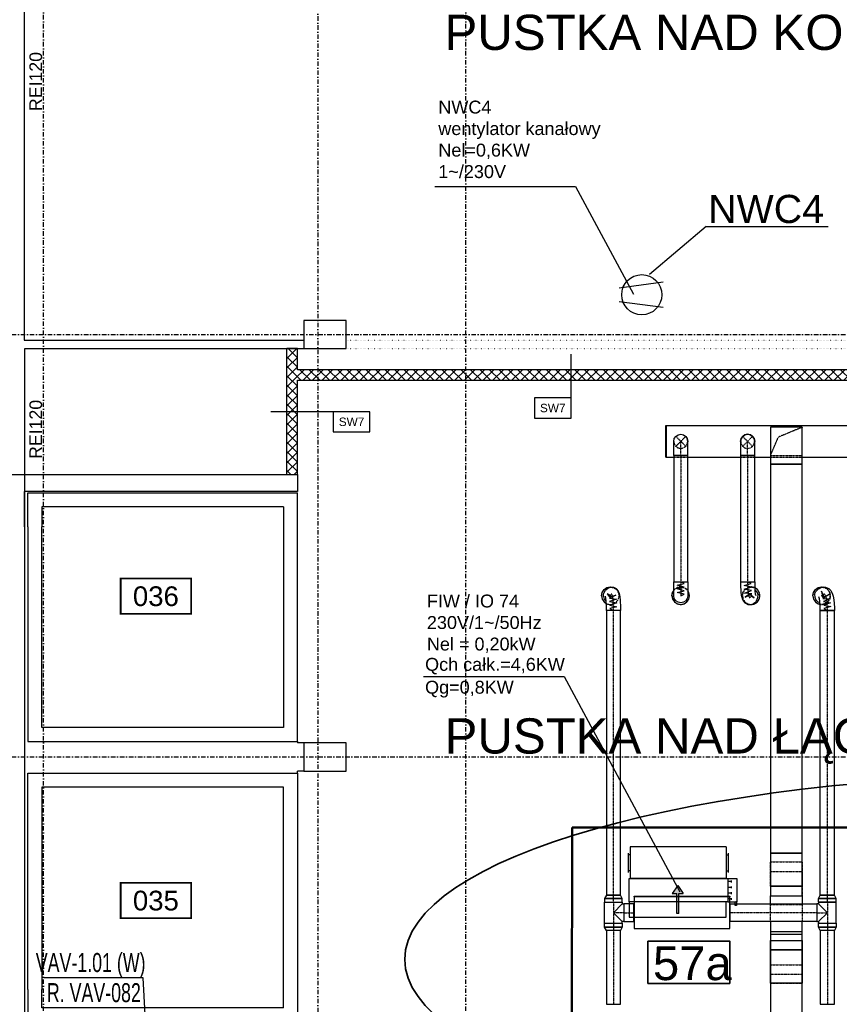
# Model space of a CAD drawing. Header units: centimetres. Extents: x -10729 to 144862, y -4437 to 43656.
# Tile 100 of 148: x 6226 to 7390, y 12559 to 13957. Entities that reach past the tile are written whole.
import ezdxf
from ezdxf.enums import TextEntityAlignment as Align

# ---------------------------------------------------------------- set-up
doc = ezdxf.new("R2010")
doc.units = ezdxf.units.CM
doc.header["$LTSCALE"] = 0.1
for name, pattern in [('CADVENT_CENTERLINE', [9.9, 7.4, -1, 0.5, -1]), ('CADVENT_HIDDEN', [0.8, 0.25, -0.55]), ('Kondygnacja  -0_5$0$DOT2', [3.175, 0, -3.175]), ('Osie rzutów$0$DASHDOT2', [12.7, 6.35, -3.175, 0, -3.175])]:
    doc.linetypes.add(name, pattern=pattern)
doc.layers.get('0').update_dxf_attribs({"color": 8})
for name, color, linetype, lineweight in [('AU opis', 7, 'Continuous', 35), ('AU Sieć LON', 1, 'Continuous', 50), ('AU Strefa obsługiwana', 90, 'Continuous', 35), ('bgde_urządzenia', 3, 'Continuous', 30)]:
    doc.layers.add(name, color=color, linetype=linetype, lineweight=lineweight)
for name, color, linetype in [('AU Wentylatory', 162, 'Continuous'), ('bgde-nawiewCEN', 7, 'Continuous'), ('bgde-nawiewDETAILS', 1, 'Continuous'), ('bgde-nawiewEXP', 1, 'Continuous'), ('bgde-nawiewHIDDEN', 1, 'Continuous'), ('bgde_opis urządzen', 6, 'Continuous'), ('bgde_VAV', 4, 'Continuous'), ('Kondygnacja  -0_5$0$ARCH_GK', 8, 'Continuous'), ('Kondygnacja  -0_5$0$ARCH_INFO_ODPORNOŚĆ OGNIOWA', 8, 'Continuous'), ('Kondygnacja  -0_5$0$ARCH_INFO_OPISY_PRZEGRODY', 8, 'Continuous'), ('Kondygnacja  -0_5$0$ARCH_MUROWANE', 8, 'Continuous'), ('Kondygnacja  -0_5$0$ARCH_MUROWANE_IST', 8, 'Continuous'), ('Kondygnacja  -0_5$0$ARCH_WYBURZENIA', 8, 'Kondygnacja  -0_5$0$DOT2'), ('Kondygnacja  -0_5$0$ARCH_ŻELBET_IST', 8, 'Continuous'), ('Osie rzutów$0$ARCH_INFO_OSIE_IST', 8, 'Osie rzutów$0$DASHDOT2'), ('Osie rzutów$0$ARCH_INFO_OSIE_OPISY_IST', 8, 'Continuous'), ('Pomieszczenia -05$0$ARCH_INFO_AREA_ETYKIETY_200', 8, 'Continuous'), ('Pomieszczenia -05$0$ARCH_INFO_OPISY', 8, 'Continuous')]:
    doc.layers.add(name, color=color, linetype=linetype)
doc.styles.add('Arial', font='ARIAL.TTF')
doc.styles.add('Kondygnacja  -0_5$0$Arial', font='ARIAL.TTF')
doc.styles.add('Pomieszczenia -05$0$Arial', font='ARIAL.TTF')

# ---------------------------------------------------------------- blocks, each defined once
blk = doc.blocks.new('Osie rzutów')
at = {"layer": 'Osie rzutów$0$ARCH_INFO_OSIE_IST', "ltscale": 10}
for p, q in [((6260.29, 12255), (6260.06, 15006.6)), ((6860, 12255), (6860, 15006.6)), ((6650, 14934.6), (6650, 12131.61)), ((4436.04, 13510), (13655, 13510)), ((4436.04, 12910), (7599.14, 12910))]:
    blk.add_line(p, q, dxfattribs=at)
blk = doc.blocks.new('Pomieszczenia -05$0$etykieta_numer')
at = {"color": 0, "linetype": 'ByBlock', "const_width": 2.44}
blk.add_lwpolyline([(-50, -50), (-50, 0), (50, 0), (50, -50)], close=True, dxfattribs=at)
at = {"color": 0, "linetype": 'ByBlock', "style": 'Pomieszczenia -05$0$Arial'}
blk.add_attdef('AECAREA:NUMBER', text='', height=28, dxfattribs=at).set_placement((0, -25), align=Align.MIDDLE)
blk = doc.blocks.new('Pomieszczenia -05_1')
at = {"layer": 'Pomieszczenia -05$0$ARCH_INFO_AREA_ETYKIETY_200', "color": 253, "linetype": 'Continuous', "lineweight": -3}
for p, values in [((6419.9, 13163.3), {'AECAREA:NUMBER': '036'}), ((6419.9, 12731.1), {'AECAREA:NUMBER': '035'})]:
    blk.add_blockref('Pomieszczenia -05$0$etykieta_numer', p, dxfattribs=at).add_auto_attribs(values)
at = {"layer": 'Pomieszczenia -05$0$ARCH_INFO_OPISY', "char_height": 50, "width": 1987.336, "attachment_point": 5, "style": 'Pomieszczenia -05$0$Arial'}
for s, insert in [('PUSTKA NAD KONDYGNACJĄ -1 (A)', (7425.5, 13931.5)), ('PUSTKA NAD ŁĄCZNIKIEM KOMUNIKACYJNYM', (7611.9, 12932.5))]:
    blk.add_mtext(s, dxfattribs=dict(at, insert=insert))

msp = doc.modelspace()

# ---------------------------------------------------------------- hatches: boundary and pattern name
at = {"layer": 'bgde_urządzenia'}
h = msp.add_hatch(color=256, dxfattribs=at)
h.paths.add_polyline_path([(7162.516, 12704.255), (7159.516, 12704.255), (7159.516, 12715.921), (7153.326, 12715.921), (7161.016, 12727.349), (7168.706, 12715.921), (7162.516, 12715.921)])
h.paths.add_polyline_path([(7162.516, 12687.588), (7159.516, 12687.588), (7159.516, 12704.255), (7162.516, 12704.255)])
at = {"layer": 'Kondygnacja  -0_5$0$ARCH_GK', "linetype": 'Continuous', "lineweight": -3}
h = msp.add_hatch(dxfattribs=at)
h.set_pattern_fill('ANSI37', color=256, scale=3, style=0)
h.paths.add_polyline_path([(6621, 13460), (6617.25, 13452.5), (6621, 13445), (8605, 13445), (8605, 13460)], flags=0)
at = {"layer": 'Kondygnacja  -0_5$0$ARCH_MUROWANE', "linetype": 'Continuous', "lineweight": -3}
h = msp.add_hatch(dxfattribs=at)
h.set_pattern_fill('ANSI37', color=256, scale=3, angle=-360, style=0)
h.paths.add_polyline_path([(6621, 13490), (6606, 13490), (6606, 13452.5), (6617.25, 13452.5), (6621, 13460)], flags=0)
h.paths.add_polyline_path([(6621, 13445), (6617.25, 13452.5), (6606, 13452.5), (6606, 13311), (6621, 13311)], flags=0)

# ---------------------------------------------------------------- linework, layer by layer
at = {"layer": 'AU opis'}
msp.add_lwpolyline([(7118.616, 12648.478), (7235.004, 12648.478), (7235.004, 12588.471), (7118.616, 12588.471)], close=True, dxfattribs=at)
at = {"layer": 'AU Sieć LON', "color": 1}
for p, q in [((7011.266, 12809.639), (7010.213, 12266.78)), ((7708.542, 12809.639), (7011.266, 12809.639))]:
    msp.add_line(p, q, dxfattribs=at)
at = {"layer": 'AU Strefa obsługiwana', "extrusion": (0, 0, -1)}
msp.add_ellipse((7697.56, 12622.513), major_axis=(924.173, 0), ratio=0.28377938, dxfattribs=at)
at = {"layer": 'AU Wentylatory'}
for p, q in [((7201.415, 13663.495, -1605.623), (7120.875, 13595.179, -287.222)), ((7201.415, 13663.495, -1605.623), (7374.522, 13663.495, -1605.623)), ((7077.911, 13576.396, -287.222), (7140.248, 13584.626, -287.222)), ((7077.911, 13556.76, -287.222), (7140.248, 13548.531, -287.222))]:
    msp.add_line(p, q, dxfattribs=at)
msp.add_circle((7109.953, 13566.411, -287.222), 28.524, dxfattribs=at)
at = {"layer": 'bgde-nawiewCEN', "linetype": 'CADVENT_CENTERLINE', "ltscale": 0.06}
for p, q in [((7165.312, 13338.207), (7165.312, 13358.207)), ((7260.323, 13338.207), (7260.323, 13358.207)), ((7165.312, 13338.207), (7165.312, 13158.957)), ((7260.323, 13338.207), (7260.323, 13158.957)), ((7165.312, 13158.957, 35.982), (7165.312, 13156.471, 35.982)), ((7260.323, 13158.957, 35.982), (7260.323, 13154.936, 35.982)), ((7165.312, 13156.471, 35.982), (7165.312, 13149.912, 35.982)), ((7165.312, 13149.912, 35.982), (7165.312, 13146.651, 35.982)), ((7165.312, 13146.651, 35.982), (7165.312, 13144.111, 35.982)), ((7165.312, 13144.111, 35.982), (7165.312, 13142.203, 35.982)), ((7260.323, 13154.936, 35.982), (7260.758, 13144.939, 35.982)), ((7260.758, 13144.939, 35.982), (7261.234, 13140.757, 35.982)), ((7065.692, 13139.868, 35.982), (7065.312, 13138.957, 35.982)), ((7066.107, 13140.605, 35.982), (7065.692, 13139.868, 35.982)), ((7066.621, 13141.174, 35.982), (7066.107, 13140.605, 35.982)), ((7067.194, 13141.308, 35.982), (7066.621, 13141.174, 35.982)), ((7067.786, 13140.738, 35.982), (7067.194, 13141.308, 35.982)), ((7068.359, 13139.198, 35.982), (7067.786, 13140.738, 35.982)), ((7068.872, 13136.421, 35.982), (7068.359, 13139.198, 35.982)), ((7069.288, 13132.138, 35.982), (7068.872, 13136.421, 35.982)), ((7069.668, 13122.037, 35.982), (7069.288, 13132.138, 35.982)), ((7165.312, 13142.203, 35.982), (7165.312, 13140.836, 35.982)), ((7165.312, 13140.836, 35.982), (7165.312, 13139.919, 35.982)), ((7165.312, 13139.919, 35.982), (7165.312, 13139.363, 35.982)), ((7165.312, 13139.363, 35.982), (7165.312, 13139.078, 35.982)), ((7165.312, 13139.078, 35.982), (7165.312, 13138.957, 35.982)), ((7261.234, 13140.757, 35.982), (7261.823, 13138.095, 35.982)), ((7261.823, 13138.095, 35.982), (7262.479, 13136.678, 35.982)), ((7262.479, 13136.678, 35.982), (7263.157, 13136.231, 35.982)), ((7263.157, 13136.231, 35.982), (7263.813, 13136.481, 35.982)), ((7263.813, 13136.481, 35.982), (7264.401, 13137.153, 35.982)), ((7264.401, 13137.153, 35.982), (7264.878, 13137.973, 35.982)), ((7264.878, 13137.973, 35.982), (7265.312, 13138.957, 35.982)), ((7366.025, 13139.882, 35.982), (7365.312, 13138.957, 35.982)), ((7366.806, 13140.634, 35.982), (7366.025, 13139.882, 35.982)), ((7367.771, 13141.219, 35.982), (7366.806, 13140.634, 35.982)), ((7368.847, 13141.368, 35.982), (7367.771, 13141.219, 35.982)), ((7369.959, 13140.81, 35.982), (7368.847, 13141.368, 35.982)), ((7371.035, 13139.277, 35.982), (7369.959, 13140.81, 35.982)), ((7372, 13136.497, 35.982), (7371.035, 13139.277, 35.982)), ((7372.781, 13132.203, 35.982), (7372, 13136.497, 35.982)), ((7373.494, 13122.057, 35.982), (7372.781, 13132.203, 35.982)), ((7069.668, 13117.99, 35.982), (7069.668, 13122.037, 35.982)), ((7069.668, 12713.919, 35.982), (7069.668, 13117.99, 35.982)), ((7373.494, 13117.99, 35.982), (7373.494, 13122.057, 35.982)), ((7373.494, 12713.919, 35.982), (7373.494, 13117.99, 35.982)), ((7069.668, 12703.619, 35.982), (7069.668, 12713.919, 35.982)), ((7373.494, 12703.619, 35.982), (7373.494, 12713.919, 35.982)), ((7069.668, 12703.619, 35.982), (7069.668, 12688.819, 35.982)), ((7373.494, 12703.619, 35.982), (7373.494, 12688.819, 35.982)), ((7069.668, 12688.819, 35.982), (7069.668, 12674.019, 35.982)), ((7084.668, 12688.819, 35.982), (7069.668, 12688.819, 35.982)), ((7084.668, 12688.819, 35.982), (7098.668, 12688.819, 35.982)), ((7099.068, 12688.819, 35.982), (7098.668, 12688.819, 35.982)), ((7235.068, 12688.819, 35.982), (7235.468, 12688.819, 35.982)), ((7358.494, 12688.819, 35.982), (7235.468, 12688.819, 35.982)), ((7358.494, 12688.819, 35.982), (7373.494, 12688.819, 35.982)), ((7373.494, 12688.819, 35.982), (7373.494, 12674.019, 35.982)), ((7069.668, 12674.019, 35.982), (7069.668, 12663.719, 35.982)), ((7373.494, 12674.019, 35.982), (7373.494, 12663.719, 35.982)), ((7069.668, 12663.719, 35.982), (7069.668, 12558.782, 35.982)), ((7373.494, 12663.719, 35.982), (7373.494, 12558.782, 35.982))]:
    msp.add_line(p, q, dxfattribs=at)
at = {"layer": 'bgde-nawiewDETAILS', "linetype": 'CADVENT_HIDDEN', "extrusion": (-1, 5.55112e-17, 0)}
for p in [(7337.787, 13378.208), (7292.787, 13338.208)]:
    msp.add_line(p, (7304.037, 13364.208), dxfattribs=at)
at = {"layer": 'bgde-nawiewDETAILS', "linetype": 'CADVENT_HIDDEN'}
for p, q in [((7158.241, 13351.136), (7172.383, 13365.278)), ((7158.241, 13365.278), (7172.383, 13351.136)), ((7253.252, 13351.136), (7267.394, 13365.278)), ((7253.252, 13365.278), (7267.394, 13351.136))]:
    msp.add_line(p, q, dxfattribs=at)
at = {"layer": 'bgde-nawiewEXP', "linetype": 'Continuous'}
for points in [[(7144.297, 13335.707), (7144.297, 13380.707), (7145.297, 13380.707)], [(7144.297, 13335.707), (7144.297, 13380.707)], [(7145.297, 13335.707), (7145.297, 13380.707), (8486.294, 13380.707), (8486.294, 13335.707), (8485.294, 13335.707)], [(7145.297, 13335.707), (7145.297, 13380.707)], [(7158.241, 13365.278), (7161.486, 13367.445), (7165.312, 13368.207)], [(7158.241, 13365.278), (7161.486, 13367.445), (7165.312, 13368.207), (7165.312, 13368.207)], [(7158.241, 13365.278), (7161.485, 13367.445), (7165.312, 13368.207), (7165.312, 13368.207)], [(7165.312, 13368.207), (7169.139, 13367.445), (7172.383, 13365.278)], [(7165.312, 13368.207), (7169.139, 13367.445), (7172.383, 13365.278), (7172.383, 13365.278)], [(7165.312, 13368.207), (7169.139, 13367.445), (7172.383, 13365.278), (7172.383, 13365.278)], [(7253.252, 13365.278), (7253.252, 13365.278), (7256.496, 13367.445), (7260.323, 13368.207)], [(7253.252, 13365.278), (7256.496, 13367.445), (7260.323, 13368.207), (7260.323, 13368.207)], [(7260.323, 13368.207), (7260.323, 13368.207), (7264.15, 13367.445), (7267.394, 13365.278)], [(7260.323, 13368.207), (7264.15, 13367.445), (7267.394, 13365.278), (7267.394, 13365.278)], [(7155.312, 13358.207), (7156.074, 13362.033), (7158.241, 13365.278), (7158.241, 13365.278)], [(7155.312, 13358.207), (7156.074, 13362.033), (7158.241, 13365.278), (7158.241, 13365.278)], [(7155.312, 13338.207), (7155.312, 13358.207), (7156.074, 13362.033), (7158.241, 13365.277)], [(7155.312, 13338.207), (7175.312, 13338.207), (7175.312, 13358.207)], [(7172.383, 13365.278), (7174.551, 13362.033), (7175.312, 13358.207)], [(7172.383, 13365.278), (7174.551, 13362.033), (7175.312, 13358.207)], [(7172.383, 13365.278), (7174.551, 13362.034), (7175.312, 13358.207), (7175.312, 13358.207)], [(7175.312, 13358.207), (7175.312, 13358.207), (7174.551, 13362.033)], [(7175.312, 13358.207), (7175.312, 13357.822)], [(7250.323, 13358.207), (7251.084, 13362.033), (7253.252, 13365.278), (7253.252, 13365.278)], [(7250.323, 13358.207), (7251.084, 13362.033), (7253.252, 13365.277)], [(7267.394, 13365.278), (7267.394, 13365.278), (7269.562, 13362.033), (7270.323, 13358.207)], [(7267.394, 13365.278), (7269.562, 13362.034), (7270.323, 13358.207), (7270.323, 13358.207)], [(7270.323, 13358.207), (7270.323, 13358.207)], [(7144.297, 13335.707), (7145.297, 13335.707)], [(7145.297, 13335.707), (7155.312, 13335.707)], [(7175.312, 13335.707), (7250.323, 13335.707)], [(7270.323, 13335.707), (7292.787, 13335.707)], [(7337.787, 13335.707), (7455.312, 13335.707)]]:
    msp.add_lwpolyline(points, dxfattribs=at)
for points in [[(7250.323, 13338.207), (7270.323, 13338.207), (7270.323, 13358.207), (7269.562, 13362.033), (7267.394, 13365.278), (7264.15, 13367.445), (7260.323, 13368.207), (7256.496, 13367.445), (7253.252, 13365.278), (7251.084, 13362.033), (7250.323, 13358.207), (7250.323, 13342.108)], [(7292.787, 13325.708), (7337.787, 13325.708), (7337.787, 13378.208), (7292.787, 13378.208), (7292.787, 13337.963)], [(7155.312, 13158.957), (7175.312, 13158.957), (7175.312, 13338.207), (7155.312, 13338.207)], [(7250.323, 13158.957), (7270.323, 13158.957), (7270.323, 13338.207), (7250.323, 13338.207)], [(7292.787, 12773.614), (7337.787, 12773.614), (7337.787, 13325.708), (7292.787, 13325.708)], [(7292.787, 12518.206), (7337.787, 12518.206), (7337.787, 12658.139), (7292.787, 12658.139)]]:
    msp.add_lwpolyline(points, close=True, dxfattribs=at)
at = {"layer": 'bgde-nawiewEXP', "linetype": 'Continuous', "elevation": 35.982}
for points in [[(7155.312, 13144.111), (7155.312, 13158.957), (7175.312, 13158.957), (7175.312, 13138.957), (7174.551, 13135.131), (7172.383, 13131.886), (7169.139, 13129.719), (7165.312, 13128.957), (7161.486, 13129.719), (7158.241, 13131.886), (7156.074, 13135.131), (7155.312, 13138.957), (7155.312, 13142.203)], [(7059.668, 12713.919), (7079.668, 12713.919), (7079.668, 13117.99), (7059.668, 13117.99)], [(7292.787, 12758.174), (7292.787, 12726.563), (7337.787, 12726.563), (7337.787, 12773.614), (7292.787, 12773.614), (7292.787, 12767.845)], [(7292.787, 12712.897), (7337.787, 12712.897), (7337.787, 12726.563), (7292.787, 12726.563)], [(7099.068, 12666.319), (7235.068, 12666.319), (7235.068, 12711.319), (7099.068, 12711.319), (7099.068, 12712.319), (7235.068, 12712.319), (7235.068, 12711.319), (7099.068, 12711.319)], [(7058.119, 12709.103), (7060.829, 12709.103), (7060.829, 12709.103)], [(7060.829, 12709.103), (7064.884, 12709.103), (7064.884, 12709.103)], [(7064.884, 12709.103), (7069.668, 12709.103), (7069.668, 12709.103)], [(7069.668, 12709.103), (7074.451, 12709.103), (7074.451, 12709.103)], [(7074.451, 12709.103), (7078.506, 12709.103), (7078.506, 12709.103)], [(7078.506, 12709.103), (7081.216, 12709.103), (7081.216, 12709.103)], [(7081.216, 12709.103), (7082.168, 12709.103), (7082.168, 12709.103)], [(7084.668, 12676.319), (7098.668, 12676.319), (7098.668, 12701.319), (7084.668, 12701.319), (7084.668, 12677.27)], [(7235.468, 12676.319), (7235.468, 12701.319), (7358.494, 12701.319), (7358.494, 12676.319)], [(7358.494, 12676.319), (7360.994, 12676.319), (7360.994, 12674.019), (7385.994, 12674.019), (7385.994, 12703.619), (7360.994, 12703.619), (7360.994, 12701.319), (7358.494, 12701.319), (7358.494, 12677.27)], [(7361.945, 12709.103), (7364.655, 12709.103), (7364.655, 12709.103)], [(7364.655, 12709.103), (7368.71, 12709.103), (7368.71, 12709.103)], [(7368.71, 12709.103), (7373.494, 12709.103), (7373.494, 12709.103)], [(7373.494, 12709.103), (7378.277, 12709.103), (7378.277, 12709.103)], [(7378.277, 12709.103), (7382.333, 12709.103), (7382.333, 12709.103)], [(7382.333, 12709.103), (7385.042, 12709.103), (7385.042, 12709.103)], [(7385.042, 12709.103), (7385.994, 12709.103), (7385.994, 12709.103)], [(7057.168, 12668.534), (7057.168, 12674.019), (7082.168, 12674.019), (7082.168, 12668.534), (7079.668, 12663.719), (7059.668, 12663.719)], [(7057.168, 12668.534), (7058.119, 12668.534), (7058.119, 12668.534)], [(7058.119, 12668.534), (7060.829, 12668.534), (7060.829, 12668.534)], [(7060.829, 12668.534), (7064.884, 12668.534), (7064.884, 12668.534)], [(7064.884, 12668.534), (7069.668, 12668.534), (7069.668, 12668.534)], [(7069.668, 12668.534), (7074.451, 12668.534), (7074.451, 12668.534)], [(7074.451, 12668.534), (7078.506, 12668.534), (7078.506, 12668.534)], [(7078.506, 12668.534), (7081.216, 12668.534), (7081.216, 12668.534)], [(7081.216, 12668.534), (7082.168, 12668.534), (7082.168, 12668.534)], [(7360.994, 12668.534), (7360.994, 12674.019), (7385.994, 12674.019), (7385.994, 12668.534), (7383.494, 12663.719), (7363.494, 12663.719)], [(7360.994, 12668.534), (7361.945, 12668.534), (7361.945, 12668.534)], [(7361.945, 12668.534), (7364.655, 12668.534), (7364.655, 12668.534)], [(7364.655, 12668.534), (7368.71, 12668.534), (7368.71, 12668.534)], [(7368.71, 12668.534), (7373.494, 12668.534), (7373.494, 12668.534)], [(7373.494, 12668.534), (7378.277, 12668.534), (7378.277, 12668.534)], [(7378.277, 12668.534), (7382.333, 12668.534), (7382.333, 12668.534)], [(7382.333, 12668.534), (7385.042, 12668.534), (7385.042, 12668.534)], [(7385.042, 12668.534), (7385.994, 12668.534), (7385.994, 12668.534)], [(7059.668, 12558.782), (7079.668, 12558.782), (7079.668, 12663.719), (7059.668, 12663.719)], [(7363.494, 12558.782), (7383.494, 12558.782), (7383.494, 12663.719), (7363.494, 12663.719)]]:
    msp.add_lwpolyline(points, close=True, dxfattribs=at)
at = {"layer": 'bgde-nawiewEXP', "elevation": 35.982}
for points in [[(7165.312, 13138.957), (7170.312, 13141.044), (7160.312, 13143.579), (7170.312, 13146.147), (7160.312, 13148.659), (7170.312, 13151.268), (7160.312, 13153.823), (7170.312, 13156.352), (7165.312, 13158.957)], [(7265.312, 13138.957), (7269.442, 13135.924), (7262.915, 13141.219), (7256.979, 13136.836), (7266.179, 13141.501), (7255.934, 13142.791), (7265.676, 13146.21), (7255.54, 13148.267), (7265.433, 13151.202), (7255.371, 13153.538), (7265.335, 13156.224), (7260.323, 13158.957)], [(7365.312, 13138.957), (7369.571, 13136.326), (7365.004, 13145.429), (7366.597, 13137.109), (7375.923, 13140.588), (7367.186, 13135.14), (7377.489, 13134.574), (7367.936, 13130.617), (7378.139, 13128.864), (7368.32, 13125.676), (7378.416, 13123.473), (7368.475, 13120.699), (7373.494, 13117.99)], [(7065.312, 13138.957), (7060.959, 13141.54), (7064.132, 13137.424), (7073.317, 13139.97), (7063.93, 13135.66), (7074.142, 13134.21), (7064.359, 13130.869), (7074.48, 13128.697), (7064.572, 13125.794), (7074.626, 13123.409), (7064.657, 13120.733), (7069.668, 13117.99)]]:
    msp.add_lwpolyline(points, dxfattribs=at)
at = {"layer": 'bgde-nawiewEXP', "linetype": 'Continuous', "elevation": 35.982}
for points in [[(7250.323, 13158.957), (7250.323, 13154.723), (7250.778, 13144.26), (7251.297, 13139.707), (7251.923, 13136.874), (7252.997, 13133.421), (7253.773, 13131.745), (7256.271, 13128.829), (7257.059, 13128.311), (7260.533, 13126.57), (7264.407, 13126.3), (7268.09, 13127.542), (7268.813, 13127.818), (7271.732, 13130.377), (7272.345, 13131.077), (7272.828, 13131.909), (7274.538, 13135.397), (7274.978, 13136.393), (7275.224, 13140.287), (7273.96, 13143.978), (7271.381, 13146.906), (7270.667, 13147.256)], [(7250.323, 13158.957), (7270.323, 13158.957), (7270.323, 13155.149), (7270.738, 13145.617), (7271.172, 13141.807), (7271.722, 13139.316)], [(7052.812, 13138.957), (7053.764, 13143.741), (7056.474, 13147.796), (7060.529, 13150.506), (7065.312, 13151.457), (7070.096, 13150.506), (7071.182, 13149.78)], [(7055.379, 13137.806), (7055.694, 13141.695), (7056.077, 13142.614), (7057.852, 13146.073), (7058.274, 13146.822), (7058.809, 13147.415), (7061.777, 13149.927), (7065.482, 13151.106), (7066.119, 13151.255), (7069.991, 13150.921), (7073.438, 13149.123), (7074.127, 13148.461), (7076.581, 13145.514), (7077.256, 13143.698), (7078.284, 13140.257), (7078.826, 13137.327), (7079.273, 13132.723), (7079.668, 13122.221), (7079.668, 13117.99), (7059.668, 13117.99), (7059.668, 13121.853), (7059.303, 13131.554), (7058.919, 13135.515), (7058.433, 13138.139)], [(7075.879, 13145.21), (7076.861, 13143.741), (7076.972, 13143.183)], [(7152.812, 13138.957), (7153.764, 13134.174), (7156.474, 13130.119), (7160.529, 13127.409), (7165.312, 13126.457), (7170.096, 13127.409), (7174.151, 13130.119), (7176.861, 13134.174), (7177.812, 13138.957), (7176.861, 13143.741), (7175.312, 13146.058)], [(7152.812, 13138.957), (7153.764, 13143.741), (7155.312, 13146.058)], [(7264.988, 13126.522), (7265.312, 13126.457), (7270.096, 13127.409), (7274.151, 13130.119), (7276.861, 13134.174), (7277.812, 13138.957), (7276.861, 13143.741), (7274.151, 13147.796), (7270.538, 13150.21)], [(7352.812, 13138.957), (7353.764, 13143.741), (7356.474, 13147.796), (7360.529, 13150.506), (7365.312, 13151.457), (7366.821, 13151.157)], [(7355.469, 13140.718), (7356.892, 13144.351), (7357.613, 13145.287), (7360.305, 13148.081), (7361.102, 13148.849), (7362.12, 13149.466), (7365.665, 13150.998), (7366.864, 13151.163), (7370.716, 13151.204), (7374.284, 13149.748), (7375.581, 13149.097), (7378.244, 13146.404), (7379.533, 13144.566), (7380.776, 13141.246), (7381.839, 13138.185), (7382.728, 13133.294), (7383.494, 13122.401), (7383.494, 13117.99), (7380.565, 13117.99), (7380.565, 13117.99), (7373.494, 13117.99), (7373.494, 13117.99), (7363.494, 13117.99), (7363.494, 13121.712), (7362.833, 13131.112), (7362.161, 13134.81), (7361.294, 13137.307)], [(7052.812, 13138.957), (7053.764, 13134.174), (7056.474, 13130.119), (7059.431, 13128.142)], [(7055.379, 13137.806), (7056.576, 13134.092), (7059.102, 13131.119), (7059.324, 13131.006)], [(7352.812, 13138.957), (7353.764, 13134.174), (7356.474, 13130.119), (7360.529, 13127.409), (7363.13, 13126.891)], [(7355.469, 13140.718), (7355.544, 13136.817), (7357.107, 13133.242), (7359.918, 13130.537), (7362.957, 13129.346)], [(7361.675, 13135.216), (7362.231, 13134.423)], [(7360.994, 12703.619), (7385.994, 12703.619), (7385.994, 12709.103), (7383.494, 12713.919), (7383.494, 12713.919), (7363.494, 12713.919), (7363.494, 13117.99), (7377.321, 13117.99)], [(7360.994, 12703.619), (7360.994, 12709.103), (7361.945, 12709.103), (7361.945, 12709.103), (7360.994, 12709.103), (7363.494, 12713.919), (7383.494, 12713.919), (7383.494, 13117.99), (7380.565, 13117.99)], [(7377.321, 13117.99), (7373.494, 13117.99)], [(7377.321, 13117.99), (7382.733, 13117.99)], [(7292.787, 12773.614), (7292.787, 12773.614)], [(7337.787, 12773.614), (7337.787, 12773.614)], [(7057.168, 12674.019), (7057.168, 12703.619), (7082.168, 12703.619), (7082.168, 12709.103), (7079.668, 12713.919), (7059.668, 12713.919), (7057.168, 12709.103), (7057.168, 12709.103), (7058.119, 12709.103), (7058.119, 12709.103), (7057.168, 12709.103), (7057.168, 12703.619), (7082.168, 12703.619), (7082.168, 12701.319)], [(7292.787, 12701.319), (7292.787, 12712.897), (7337.787, 12712.897), (7337.787, 12701.319)], [(7057.168, 12674.019), (7082.168, 12674.019), (7082.168, 12676.319), (7069.668, 12688.819), (7082.168, 12701.319), (7084.668, 12701.319), (7084.668, 12676.319), (7082.168, 12676.319)], [(7098.668, 12676.319), (7098.668, 12701.319), (7099.068, 12701.319)], [(7235.068, 12676.319), (7235.468, 12676.319), (7235.468, 12701.319), (7235.068, 12701.319)], [(7360.994, 12676.319), (7373.494, 12688.819), (7360.994, 12701.319)], [(7098.668, 12676.319), (7099.068, 12676.319)], [(7292.787, 12676.319), (7292.787, 12662.02), (7337.787, 12662.02), (7337.787, 12676.319)], [(7292.787, 12662.02), (7292.787, 12649.61), (7337.787, 12649.61), (7337.787, 12662.02)], [(7292.787, 12588.893), (7292.787, 12649.61), (7337.787, 12649.61), (7337.787, 12635.944), (7292.787, 12635.944), (7337.787, 12635.944), (7337.787, 12588.893), (7292.787, 12588.893)], [(7337.787, 12588.893), (7337.787, 12588.893)]]:
    msp.add_lwpolyline(points, dxfattribs=at)
at = {"layer": 'bgde-nawiewHIDDEN', "linetype": 'CADVENT_HIDDEN'}
for points in [[(7165.312, 13368.207), (7165.312, 13368.207)], [(7165.312, 13368.207), (7165.312, 13368.207)], [(7169.139, 13367.445), (7172.383, 13365.278), (7174.551, 13362.034), (7175.312, 13358.207), (7174.551, 13354.38), (7172.384, 13351.136), (7169.139, 13348.968)], [(7260.323, 13368.207), (7260.323, 13368.207)], [(7260.323, 13368.207), (7260.323, 13368.207)], [(7264.15, 13367.445), (7267.394, 13365.278), (7269.562, 13362.034), (7270.323, 13358.207), (7269.562, 13354.38), (7267.394, 13351.136), (7264.15, 13348.968)], [(7155.312, 13358.206), (7155.312, 13358.207)], [(7155.312, 13358.206), (7156.074, 13354.38), (7158.241, 13351.135), (7161.486, 13348.968), (7165.313, 13348.207), (7169.139, 13348.968), (7172.384, 13351.136), (7174.551, 13354.38), (7175.312, 13358.207)], [(7155.312, 13358.207), (7156.074, 13354.38), (7158.241, 13351.136), (7161.486, 13348.968), (7165.312, 13348.207), (7169.139, 13348.968), (7172.383, 13351.136), (7174.551, 13354.38), (7175.312, 13358.207)], [(7158.241, 13365.277), (7158.241, 13365.278)], [(7158.241, 13365.278), (7158.241, 13365.278)], [(7172.383, 13365.278), (7172.383, 13365.278)], [(7172.383, 13365.278), (7172.383, 13365.278)], [(7175.312, 13358.207), (7175.312, 13358.207)], [(7250.323, 13358.206), (7250.323, 13358.207)], [(7250.323, 13358.206), (7251.084, 13354.38), (7253.252, 13351.135), (7256.497, 13348.968), (7260.323, 13348.207), (7264.15, 13348.968), (7267.394, 13351.136), (7269.562, 13354.38), (7270.323, 13358.207)], [(7250.323, 13358.207), (7251.084, 13354.38), (7253.252, 13351.136), (7256.496, 13348.968), (7260.323, 13348.207), (7264.15, 13348.968), (7267.394, 13351.136), (7269.562, 13354.38), (7270.323, 13358.207)], [(7253.252, 13365.277), (7253.252, 13365.278)], [(7253.252, 13365.278), (7253.252, 13365.278)], [(7267.394, 13365.278), (7267.394, 13365.278)], [(7267.394, 13365.278), (7267.394, 13365.278)], [(7270.323, 13358.207), (7270.323, 13358.207)], [(7155.312, 13335.707), (7175.312, 13335.707)], [(7250.323, 13335.707), (7270.323, 13335.707)], [(7292.787, 13335.707), (7337.787, 13335.707)]]:
    msp.add_lwpolyline(points, dxfattribs=at)
for points in [[(7292.787, 13338.208), (7337.787, 13338.208), (7337.787, 13378.208), (7292.787, 13378.208)], [(7250.323, 13358.207), (7250.323, 13358.207)]]:
    msp.add_lwpolyline(points, close=True, dxfattribs=at)
at = {"layer": 'bgde-nawiewHIDDEN', "linetype": 'CADVENT_HIDDEN', "elevation": 35.982}
for points in [[(7052.812, 13138.957), (7053.764, 13143.741), (7056.474, 13147.796), (7060.529, 13150.506), (7065.312, 13151.457), (7070.096, 13150.506), (7074.151, 13147.796), (7071.182, 13149.78)], [(7060.529, 13127.409), (7065.312, 13126.457), (7070.096, 13127.409), (7074.151, 13130.119), (7076.861, 13134.174), (7077.812, 13138.957), (7076.861, 13143.741), (7074.151, 13147.796), (7075.879, 13145.21)], [(7152.812, 13138.957), (7153.764, 13134.174), (7156.474, 13130.119), (7160.529, 13127.409), (7165.312, 13126.457), (7170.096, 13127.409), (7174.151, 13130.119), (7176.861, 13134.174), (7177.812, 13138.957), (7176.861, 13143.741), (7174.151, 13147.796), (7170.096, 13150.506), (7165.312, 13151.457), (7160.529, 13150.506), (7156.474, 13147.796), (7155.312, 13146.058)], [(7152.812, 13138.957), (7153.764, 13143.741), (7156.474, 13147.796), (7160.529, 13150.506), (7165.312, 13151.457), (7170.096, 13150.506), (7174.151, 13147.796), (7175.312, 13146.058)], [(7252.812, 13138.957), (7253.764, 13143.741), (7256.474, 13147.796), (7260.529, 13150.506), (7265.312, 13151.457), (7270.096, 13150.506), (7270.538, 13150.21)], [(7352.812, 13138.957), (7353.764, 13143.741), (7356.474, 13147.796), (7360.529, 13150.506), (7365.312, 13151.457), (7370.096, 13150.506), (7366.821, 13151.157)], [(7052.812, 13138.957), (7053.764, 13134.174), (7056.474, 13130.119), (7060.529, 13127.409), (7059.431, 13128.142)], [(7060.529, 13127.409), (7065.312, 13126.457), (7070.096, 13127.409), (7074.151, 13130.119), (7076.861, 13134.174), (7077.812, 13138.957), (7076.972, 13143.183)], [(7252.812, 13138.957), (7253.764, 13134.174), (7256.474, 13130.119), (7260.529, 13127.409), (7264.988, 13126.522)], [(7352.812, 13138.957), (7353.764, 13134.174), (7356.474, 13130.119), (7360.529, 13127.409), (7365.312, 13126.457), (7363.13, 13126.891)], [(7292.787, 12773.614), (7292.787, 12773.615), (7337.787, 12773.615), (7337.787, 12773.614)], [(7292.787, 12726.563), (7292.787, 12761.204), (7337.787, 12761.204), (7337.787, 12726.563)], [(7292.787, 12726.563), (7292.787, 12747.538), (7337.787, 12747.538), (7337.787, 12712.897)], [(7292.787, 12726.563), (7292.787, 12712.897)], [(7099.068, 12676.319), (7099.068, 12701.319)], [(7235.068, 12676.319), (7235.068, 12701.319)], [(7292.787, 12700.487), (7292.787, 12701.319)], [(7292.787, 12700.487), (7292.787, 12700.487), (7337.787, 12700.487), (7337.787, 12701.319)], [(7292.787, 12676.319), (7292.787, 12700.487), (7337.787, 12700.487), (7337.787, 12676.319)], [(7292.787, 12662.02), (7292.787, 12662.021), (7337.787, 12662.021), (7337.787, 12662.02)], [(7292.787, 12635.944), (7292.787, 12649.61)], [(7337.787, 12649.61), (7337.787, 12635.944)], [(7292.787, 12588.893), (7292.787, 12588.893), (7337.787, 12588.893), (7337.787, 12588.893)]]:
    msp.add_lwpolyline(points, dxfattribs=at)
for points in [[(7252.812, 13138.957), (7253.764, 13134.174), (7256.474, 13130.119), (7260.529, 13127.409), (7265.312, 13126.457), (7270.096, 13127.409), (7274.151, 13130.119), (7276.861, 13134.174), (7277.812, 13138.957), (7276.861, 13143.741), (7274.151, 13147.796), (7270.096, 13150.506), (7265.312, 13151.457), (7260.529, 13150.506), (7256.474, 13147.796), (7253.764, 13143.741)], [(7365.312, 13126.457), (7370.096, 13127.409), (7374.151, 13130.119), (7376.861, 13134.174), (7377.812, 13138.957), (7376.861, 13143.741), (7374.151, 13147.796), (7370.096, 13150.506), (7374.151, 13147.796), (7376.861, 13143.741), (7377.812, 13138.957), (7376.861, 13134.174), (7374.151, 13130.119), (7370.096, 13127.409)], [(7292.787, 12635.944), (7292.787, 12614.969), (7337.787, 12614.969), (7337.787, 12635.944), (7337.787, 12601.303), (7292.787, 12601.303)]]:
    msp.add_lwpolyline(points, close=True, dxfattribs=at)
at = {"layer": 'bgde_opis urządzen'}
for p, q in [((6816.058, 13719.972, -94.5), (7015.945, 13719.972, -94.5)), ((7015.945, 13719.972, -94.5), (7098.024, 13567.06, -179.975)), ((6799.835, 13024.412), (6999.722, 13024.412)), ((6999.722, 13024.412), (7163.88, 12718.587, -170.95))]:
    msp.add_line(p, q, dxfattribs=at)
at = {"layer": 'bgde_urządzenia'}
for p, q in [((7093.616, 12782.255, 94.5), (7093.616, 12737.255, 94.5)), ((7229.616, 12782.255, 94.5), (7093.616, 12782.255, 94.5)), ((7229.616, 12782.255, 94.5), (7229.616, 12737.255, 94.5)), ((7090.616, 12773.505, 94.5), (7090.616, 12746.005, 94.5)), ((7093.616, 12771.005, 94.5), (7090.616, 12771.005, 94.5)), ((7229.616, 12771.005, 94.5), (7232.616, 12771.005, 94.5)), ((7232.616, 12773.505, 94.5), (7232.616, 12746.005, 94.5)), ((7093.616, 12748.505, 94.5), (7090.616, 12748.505, 94.5)), ((7229.616, 12748.505, 94.5), (7232.616, 12748.505, 94.5)), ((7092.116, 12704.255, 94.5), (7092.116, 12737.255, 94.5)), ((7092.116, 12737.255, 94.5), (7232.116, 12737.255, 94.5)), ((7229.616, 12737.255, 94.5), (7093.616, 12737.255, 94.5)), ((7161.016, 12727.349, 94.5), (7153.326, 12715.921, 94.5)), ((7161.016, 12727.349, 94.5), (7168.706, 12715.921, 94.5)), ((7232.116, 12737.255, 94.5), (7232.116, 12704.255, 94.5)), ((7232.116, 12737.255, 94.5), (7245.116, 12737.255, 94.5)), ((7237.316, 12733.13, 94.5), (7232.116, 12733.13, 94.5)), ((7237.316, 12724.88, 94.5), (7232.116, 12724.88, 94.5)), ((7237.316, 12731.88, 94.5), (7237.316, 12734.38, 94.5)), ((7237.316, 12723.63, 94.5), (7237.316, 12726.13, 94.5)), ((7245.116, 12737.255, 94.5), (7245.116, 12704.255, 94.5)), ((7153.326, 12715.921, 94.5), (7159.516, 12715.921, 94.5)), ((7159.516, 12687.588, 94.5), (7159.516, 12715.921, 94.5)), ((7162.516, 12687.588, 94.5), (7162.516, 12715.921, 94.5)), ((7162.516, 12715.921, 94.5), (7168.706, 12715.921, 94.5)), ((7237.316, 12716.63, 94.5), (7232.116, 12716.63, 94.5)), ((7237.316, 12715.38, 94.5), (7237.316, 12717.88, 94.5)), ((7229.916, 12704.255, 94.5), (7092.116, 12704.255, 94.5)), ((7092.116, 12704.255, 94.5), (7092.116, 12682.755, 94.5)), ((7229.916, 12682.755, 94.5), (7229.916, 12704.255, 94.5)), ((7232.116, 12704.255, 94.5), (7229.916, 12704.255, 94.5)), ((7237.316, 12708.38, 94.5), (7232.116, 12708.38, 94.5)), ((7232.116, 12704.255, 94.5), (7245.116, 12704.255, 94.5)), ((7237.316, 12707.13, 94.5), (7237.316, 12709.63, 94.5)), ((7242.616, 12699.255, 94.5), (7242.616, 12704.255, 94.5)), ((7244.616, 12699.255, 94.5), (7242.616, 12699.255, 94.5)), ((7245.116, 12704.255, 94.5), (7243.616, 12704.255, 94.5)), ((7244.616, 12704.255, 94.5), (7244.616, 12699.255, 94.5)), ((7092.116, 12682.755, 94.5), (7229.916, 12682.755, 94.5)), ((7162.516, 12687.588, 94.5), (7159.516, 12687.588, 94.5))]:
    msp.add_line(p, q, dxfattribs=at)
at = {"layer": 'bgde_VAV'}
for p, q in [((6401.71, 12596.198), (6260.738, 12596.198)), ((6419.383, 12285.93), (6401.71, 12596.198))]:
    msp.add_line(p, q, dxfattribs=at)
at = {"layer": 'Kondygnacja  -0_5$0$ARCH_GK', "linetype": 'Continuous', "lineweight": -3}
for p, q in [((8605, 13460), (6621, 13460)), ((6621, 13445), (8605, 13445))]:
    msp.add_line(p, q, dxfattribs=at)
at = {"layer": 'Kondygnacja  -0_5$0$ARCH_INFO_OPISY_PRZEGRODY'}
for points in [[(7009.528, 13419.89), (7009.528, 13482.178)], [(6671.817, 13400.318), (6583.274, 13400.318)]]:
    msp.add_lwpolyline(points, dxfattribs=at)
for points in [[(6957.528, 13391.09), (7009.528, 13391.09), (7009.528, 13419.89), (6957.528, 13419.89), (6957.528, 13391.09)], [(6671.817, 13371.518), (6723.817, 13371.518), (6723.817, 13400.318), (6671.817, 13400.318), (6671.817, 13371.518)]]:
    msp.add_lwpolyline(points, close=True, dxfattribs=at)
at = {"layer": 'Kondygnacja  -0_5$0$ARCH_MUROWANE', "linetype": 'Continuous', "lineweight": -3}
for p, q in [((6606, 13311), (6606, 13490)), ((6621, 13490), (6606, 13490)), ((6621, 13460), (6621, 13490)), ((6621, 13311), (6621, 13445)), ((6606, 13311), (6621, 13311))]:
    msp.add_line(p, q, dxfattribs=at)
at = {"layer": 'Kondygnacja  -0_5$0$ARCH_MUROWANE_IST', "ltscale": 4}
for p, q in [((6233, 14690), (6233, 13502)), ((6233, 13502), (6630, 13502)), ((6233.582, 13490), (6630, 13490))]:
    msp.add_line(p, q, dxfattribs=at)
for points in [[(6233.582, 12230), (6233.582, 13490), (6233.582, 13490)], [(6208, 13236.655), (6208, 13311), (6621, 13311), (6621, 13287), (6233, 13287), (6233, 13236.655)], [(6621, 12932), (6621, 12930)], [(6630, 12930), (6621, 12930)], [(6621, 12887), (6621, 12890)], [(6630, 12890), (6621, 12890)]]:
    msp.add_lwpolyline(points, dxfattribs=at)
at = {"layer": 'Kondygnacja  -0_5$0$ARCH_WYBURZENIA', "ltscale": 6}
for p, q in [((6690, 13502), (7424.5, 13502)), ((6690, 13490), (7424.5, 13490))]:
    msp.add_line(p, q, dxfattribs=at)
at = {"layer": 'Kondygnacja  -0_5$0$ARCH_ŻELBET_IST', "ltscale": 4}
for points in [[(6630, 13490), (6690, 13490), (6690, 13530), (6630, 13530)], [(6630, 12890), (6690, 12890), (6690, 12930), (6630, 12930)]]:
    msp.add_lwpolyline(points, close=True, dxfattribs=at)
at = {"layer": 'Kondygnacja  -0_5$0$ARCH_ŻELBET_IST'}
for points in [[(6238, 13236.655), (6238, 13285), (6621, 13285)], [(6238, 13236.655), (6238, 12932), (6621, 12932), (6621, 13285)], [(6601, 13265), (6258, 13265), (6258, 13236.655)], [(6601, 13265), (6601, 12952), (6258, 12952), (6258, 13236.655)], [(6238, 12579.93), (6238, 12887), (6621, 12887), (6621, 12534)], [(6601, 12554), (6601, 12867), (6258, 12867), (6258, 12579.93)], [(6238, 12579.93), (6238, 12534), (6621, 12534)], [(6601, 12554), (6258, 12554), (6258, 12579.93)]]:
    msp.add_lwpolyline(points, dxfattribs=at)

# ---------------------------------------------------------------- block references
msp.add_blockref('Pomieszczenia -05_1', (0, 0))
at = {"layer": 'Osie rzutów$0$ARCH_INFO_OSIE_OPISY_IST'}
msp.add_blockref('Osie rzutów', (0, 0), dxfattribs=at)

# ---------------------------------------------------------------- texts
at = {"layer": 'AU opis', "insert": (7125.828, 12641.129), "char_height": 48, "width": 72.77772, "attachment_point": 1, "style": 'Arial'}
msp.add_mtext('57a', dxfattribs=at)
at = {"layer": 'AU Wentylatory', "style": 'Arial'}
msp.add_text('NWC4', height=40, dxfattribs=at).set_placement((7204.306, 13668.245, -287.222))
at = {"layer": 'bgde_opis urządzen', "char_height": 18.326, "width": 421.7149, "attachment_point": 1, "style": 'Arial'}
for s, insert in [('NWC4\\Pwentylator kanałowy\\PNel=0,6KW\\P1~/230V', (6821.033, 13842.07, 2214.232)), ('FIW / IO 74\\P230V/1~/50Hz\\PNel = 0,20kW', (6804.81, 13140.654, 2308.732)), ('Qch całk.=4,6KW', (6802.222, 13050.694, 1120.623)), ('Qg=0,8KW', (6802.222, 13018.215, 1120.623))]:
    msp.add_mtext(s, dxfattribs=dict(at, insert=insert))
at = {"layer": 'bgde_VAV', "width": 0.7}
for s, p in [('VAV-1.01 (W)', (6249.347, 12604.635, 288)), ('R. VAV-082', (6265.098, 12561.832, 284.787))]:
    msp.add_text(s, height=27, dxfattribs=at).set_placement(p)
at = {"layer": 'Kondygnacja  -0_5$0$ARCH_INFO_ODPORNOŚĆ OGNIOWA', "char_height": 18, "width": 53.33252, "attachment_point": 5, "rotation": 90, "style": 'Kondygnacja  -0_5$0$Arial'}
for insert in [(6234.392, 13869.212), (6234.392, 13375.199)]:
    msp.add_mtext('\\PREI120', dxfattribs=dict(at, insert=insert))
at = {"layer": 'Kondygnacja  -0_5$0$ARCH_INFO_OPISY_PRZEGRODY', "char_height": 12, "width": 52, "attachment_point": 5, "style": 'Kondygnacja  -0_5$0$Arial'}
for insert in [(6983.528, 13405.49), (6697.817, 13385.918)]:
    msp.add_mtext('SW7', dxfattribs=dict(at, insert=insert))

doc.saveas('drawing.dxf')
